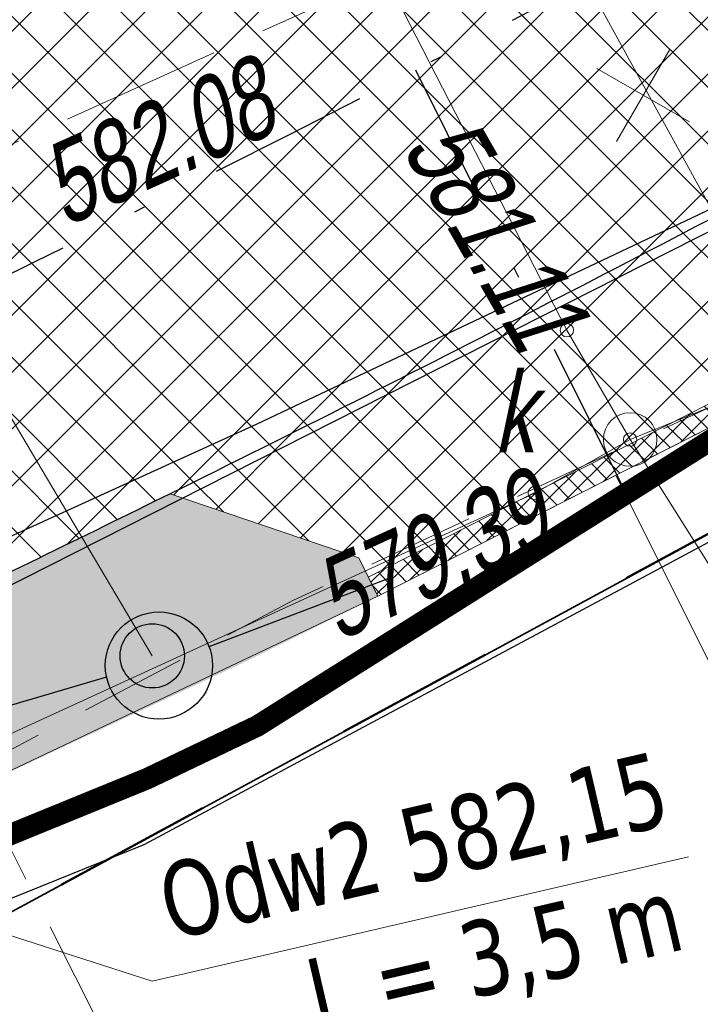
# Model space of a CAD drawing. Header units: metres. Extents: x 7403618 to 7449367, y 5479833 to 5516047.
# Tile 48 of 72: x 7449070 to 7449076, y 5479910 to 5479919. Entities that reach past the tile are written whole.
import ezdxf

# ---------------------------------------------------------------- set-up
doc = ezdxf.new("R2010")
doc.units = ezdxf.units.M
doc.header["$MEASUREMENT"] = 0
for name, pattern in [('0.5_0.5', [1, 0.5, -0.5]), ('1_OTKU', [2, 1.5, -0.5]), ('3_SUKP', [0]), ('3_SUWP', [0]), ('414-500', [1, 0.5, -0.5]), ('DASHDOT', [1, 0.5, -0.25, 0, -0.25]), ('GUK', [2, 1.5, -0.5]), ('KTCR02-500', [1.5, 1, -0.5]), ('KTJZ01-500', [2, 1.5, -0.5])]:
    doc.linetypes.add(name, pattern=pattern)
doc.layers.get('0').update_dxf_attribs({"linetype": 'CONTINUOUS', "lineweight": 9})
doc.layers.get('Defpoints').update_dxf_attribs({"linetype": 'CONTINUOUS'})
for name, color, linetype, lineweight in [('0_kraw_najazd', 212, 'CONTINUOUS', 30), ('0_kraw_wysoki', 152, 'CONTINUOUS', 30), ('_MPZP_linie rozgraniczajace', 7, 'CONTINUOUS', 0), ('demontaż', 1, 'CONTINUOUS', 9), ('E_Dzialki', 114, 'CONTINUOUS', 35), ('E_Kontury', 3, 'GUK', 18), ('KANDESZCZ', 82, 'CONTINUOUS', 30), ('kilometraż', 251, 'CONTINUOUS', 9), ('KTCR02', 7, 'CONTINUOUS', 15), ('KTJZ01', 7, 'CONTINUOUS', 15), ('KTKR01', 7, 'CONTINUOUS', 15), ('mdcp', 253, 'CONTINUOUS', 5), ('OSIE', 30, 'DASHDOT', 30), ('OTK_L_4', 7, '1_OTKU', 18), ('RTPW02', 7, 'CONTINUOUS', 15), ('SUKP_L_0', 34, '3_SUKP', 18), ('SUKR_T_0', 34, 'CONTINUOUS', 18), ('SUP_E_T_1', 7, 'CONTINUOUS', 0), ('SUP_T_4', 7, 'CONTINUOUS', 18), ('SUWP_L_0', 5, '3_SUWP', 18), ('wodociag_proj', 150, 'CONTINUOUS', 25), ('Wymiary', 5, 'CONTINUOUS', 13)]:
    doc.layers.add(name, color=color, linetype=linetype, lineweight=lineweight)
doc.layers.add('Zakres', color=7, linetype='414-500', true_color=0x3a9db6)
doc.styles.get("Standard").update_dxf_attribs({"font": 'verdana.ttf', "width": 0.75})
doc.styles.add('Style-WORKING_1250 I 0.20944', font='WORKING_1250.shx', dxfattribs={"oblique": 12})
doc.dimstyles.new('RZUT', dxfattribs={"dimscale": 0.35, "dimtxt": 2.5, "dimasz": 2.5, "dimexe": 1.25, "dimexo": 0.625, "dimgap": 1, "dimtad": 1, "dimzin": 1, "dimtxsty": 'Standard', "dimblk": 'OBLIQUE', "dimcen": 2.5, "dimadec": 0, "dimazin": 0, "dimtfac": 1, "dimtmove": 0, "dimatfit": 3, "dimfxl": 1, "dimtfill": 2, "dimtfillclr": 256, "dimarcsym": 0})
pattern_1 = [(45, (0, 0), (-0.2651650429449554, 0.2651650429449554), []), (135, (0, 0), (-0.2651650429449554, -0.2651650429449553), [])]

# ---------------------------------------------------------------- blocks, each defined once
blk = doc.blocks.new('4_SUPS_1')
at = {"layer": 'SUKR_T_0', "linetype": 'Continuous', "lineweight": 13}
blk.add_circle((1.490116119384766e-08, 0), 0.625, dxfattribs=at)
blk = doc.blocks.new('4_SUPW_1')
at = {"layer": 'SUP_T_4', "color": 252, "linetype": 'Continuous', "lineweight": 13, "true_color": 0x939598}
blk.add_circle((1.490116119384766e-08, 0), 2.5, dxfattribs=at)
blk = doc.blocks.new('mpzp_Borek')
at = {"layer": '_MPZP_linie rozgraniczajace', "color": 212, "linetype": 'Continuous', "lineweight": 30, "flags": 128}
blk.add_lwpolyline([(-6.394068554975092, 36.36666565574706), (-0.7159204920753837, 24.66261445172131), (-6.174270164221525, 16.68461692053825), (-20.26478518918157, 10.24084968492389), (-45.51567588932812, -7.137596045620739), (-70.87889941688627, -22.8772011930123), (-106.3142878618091, -36.02770042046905), (-142.7278017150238, -46.15974824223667), (-164.888052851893, -49.54043373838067), (-163.3077250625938, -59.89941588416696), (-140.5718155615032, -56.43091008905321), (-104.6775495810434, -45.98101945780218), (-65.69864661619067, -30.25132336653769), (-46.91640406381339, -20.17910148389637), (-18.39806026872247, -0.6023229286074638), (-4.775184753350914, 7.356496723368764), (3.565664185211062, 8.09292726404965)], dxfattribs=at)
blk = doc.blocks.new('MDCP_borek')
at = {"layer": 'E_Dzialki', "lineweight": 35}
blk.add_line((148.1527395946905, -67.51313309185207), (133.2727395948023, -75.58313309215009), dxfattribs=at)
blk.add_line((148.1527395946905, -67.51313309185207), (133.2727395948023, -75.58313309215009), dxfattribs=at)
at = {"layer": 'E_Kontury', "lineweight": 13}
blk.add_line((148.1527395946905, -67.51313309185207), (133.2727395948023, -75.58313309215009), dxfattribs=at)
blk.add_line((148.1527395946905, -67.51313309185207), (133.2727395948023, -75.58313309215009), dxfattribs=at)
at = {"layer": 'KTCR02', "color": 252, "linetype": 'KTCR02-500', "lineweight": 13, "true_color": 0x939598, "flags": 128}
blk.add_lwpolyline([(170.0827395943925, -53.56313309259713), (164.6827395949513, -57.07313309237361), (154.0327395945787, -63.23313309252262), (149.5427395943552, -65.94313309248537), (141.092739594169, -69.86313309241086), (138.0827395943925, -71.45313309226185), (136.8127395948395, -71.94313309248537), (131.8627395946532, -74.08313309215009), (126.1727395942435, -76.50313309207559), (117.8027395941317, -80.00313309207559), (110.232739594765, -82.77313309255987), (104.0127395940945, -85.01313309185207), (97.39273959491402, -87.14313309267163), (91.37273959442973, -88.92313309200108), (81.70273959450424, -91.36313309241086), (69.26273959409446, -94.2431330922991), (62.822739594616, -96.09313309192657), (60.12273959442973, -96.90313309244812), (58.13273959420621, -97.6631330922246), (56.27273959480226, -99.46313309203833), (54.27273959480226, -102.0631330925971), (53.05273959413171, -105.4931330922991), (52.39273959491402, -109.0531330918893), (53.31273959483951, -113.6531330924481), (52.96273959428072, -113.8831330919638)], dxfattribs=at)
blk.add_lwpolyline([(170.0827395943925, -53.56313309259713), (164.6827395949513, -57.07313309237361), (154.0327395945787, -63.23313309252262), (149.5427395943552, -65.94313309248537), (141.092739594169, -69.86313309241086), (138.0827395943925, -71.45313309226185), (136.8127395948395, -71.94313309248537), (131.8627395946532, -74.08313309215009), (126.1727395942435, -76.50313309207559), (117.8027395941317, -80.00313309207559), (110.232739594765, -82.77313309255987), (104.0127395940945, -85.01313309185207), (97.39273959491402, -87.14313309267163), (91.37273959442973, -88.92313309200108), (81.70273959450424, -91.36313309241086), (69.26273959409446, -94.2431330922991), (62.822739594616, -96.09313309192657), (60.12273959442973, -96.90313309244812), (58.13273959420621, -97.6631330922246), (56.27273959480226, -99.46313309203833), (54.27273959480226, -102.0631330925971), (53.05273959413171, -105.4931330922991), (52.39273959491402, -109.0531330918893), (53.31273959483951, -113.6531330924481), (52.96273959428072, -113.8831330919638)], dxfattribs=at)
at = {"layer": 'KTJZ01', "color": 252, "linetype": 'KTJZ01-500', "lineweight": 13, "true_color": 0x939598, "flags": 128}
blk.add_lwpolyline([(39.62273959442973, -60.19313309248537), (40.36273959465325, -66.12313309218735), (41.66273959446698, -74.25313309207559), (43.94273959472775, -83.95313309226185), (45.91273959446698, -90.9131330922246), (46.97273959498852, -91.80313309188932), (50.36273959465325, -93.70313309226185), (54.42273959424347, -93.29313309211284), (62.45273959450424, -91.12313309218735), (68.39273959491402, -89.68313309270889), (75.072739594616, -87.96313309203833), (85.85273959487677, -85.12313309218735), (92.52273959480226, -83.30313309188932), (95.38273959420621, -82.47313309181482), (101.572739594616, -80.4931330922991), (108.092739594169, -78.25313309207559), (116.3727395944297, -75.22313309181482), (124.5127395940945, -71.63313309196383), (131.7427395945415, -68.64313309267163), (141.592739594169, -64.19313309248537), (144.0227395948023, -62.90313309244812), (147.1827395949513, -61.28313309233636), (151.2627395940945, -59.06313309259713), (156.7927395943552, -55.92313309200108), (162.092739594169, -52.78313309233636), (168.2427395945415, -48.77313309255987), (176.892739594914, -42.83313309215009), (185.5427395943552, -36.80313309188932), (192.9327395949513, -31.89313309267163), (197.4527395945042, -29.22313309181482), (201.1927395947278, -26.98313309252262)], dxfattribs=at)
blk.add_lwpolyline([(39.62273959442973, -60.19313309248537), (40.36273959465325, -66.12313309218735), (41.66273959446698, -74.25313309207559), (43.94273959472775, -83.95313309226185), (45.91273959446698, -90.9131330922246), (46.97273959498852, -91.80313309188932), (50.36273959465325, -93.70313309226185), (54.42273959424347, -93.29313309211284), (62.45273959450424, -91.12313309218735), (68.39273959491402, -89.68313309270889), (75.072739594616, -87.96313309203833), (85.85273959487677, -85.12313309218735), (92.52273959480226, -83.30313309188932), (95.38273959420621, -82.47313309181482), (101.572739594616, -80.4931330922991), (108.092739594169, -78.25313309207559), (116.3727395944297, -75.22313309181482), (124.5127395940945, -71.63313309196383), (131.7427395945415, -68.64313309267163), (141.592739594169, -64.19313309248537), (144.0227395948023, -62.90313309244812), (147.1827395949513, -61.28313309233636), (151.2627395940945, -59.06313309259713), (156.7927395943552, -55.92313309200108), (162.092739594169, -52.78313309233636), (168.2427395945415, -48.77313309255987), (176.892739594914, -42.83313309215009), (185.5427395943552, -36.80313309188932), (192.9327395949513, -31.89313309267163), (197.4527395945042, -29.22313309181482), (201.1927395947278, -26.98313309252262)], dxfattribs=at)
at = {"layer": 'KTKR01', "color": 252, "linetype": 'Continuous', "lineweight": 30, "true_color": 0x939598, "flags": 128}
blk.add_lwpolyline([(191.7627395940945, -36.62313309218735), (182.3327395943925, -43.07313309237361), (174.1127395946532, -48.73313309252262), (169.1327395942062, -52.17313309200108), (164.732739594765, -55.15313309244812), (159.5527395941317, -58.28313309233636), (155.4327395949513, -60.67313309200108), (151.662739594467, -62.75313309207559), (146.1827395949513, -65.64313309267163), (140.7427395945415, -68.22313309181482), (132.6727395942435, -71.90313309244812), (125.7427395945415, -74.90313309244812), (121.7427395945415, -76.61313309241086), (115.8327395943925, -78.97313309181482), (110.1227395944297, -81.13313309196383), (103.1727395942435, -83.58313309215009), (99.01273959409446, -84.93313309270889), (95.03273959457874, -86.15313309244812), (89.43273959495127, -87.83313309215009), (85.072739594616, -88.86313309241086), (75.76273959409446, -91.20313309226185)], dxfattribs=at)
blk.add_lwpolyline([(191.7627395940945, -36.62313309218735), (182.3327395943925, -43.07313309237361), (174.1127395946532, -48.73313309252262), (169.1327395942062, -52.17313309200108), (164.732739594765, -55.15313309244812), (159.5527395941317, -58.28313309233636), (155.4327395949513, -60.67313309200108), (151.662739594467, -62.75313309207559), (146.1827395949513, -65.64313309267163), (140.7427395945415, -68.22313309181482), (132.6727395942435, -71.90313309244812), (125.7427395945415, -74.90313309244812), (121.7427395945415, -76.61313309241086), (115.8327395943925, -78.97313309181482), (110.1227395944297, -81.13313309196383), (103.1727395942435, -83.58313309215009), (99.01273959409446, -84.93313309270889), (95.03273959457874, -86.15313309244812), (89.43273959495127, -87.83313309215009), (85.072739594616, -88.86313309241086), (75.76273959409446, -91.20313309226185)], dxfattribs=at)
at = {"layer": 'OTK_L_4', "color": 252, "linetype": '1_OTKU', "lineweight": 13, "true_color": 0x939598}
blk.add_line((141.2975395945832, -77.82283309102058), (138.0827395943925, -71.45313309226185), dxfattribs=at)
blk.add_line((141.2975395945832, -77.82283309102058), (138.0827395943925, -71.45313309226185), dxfattribs=at)
at = {"layer": 'SUKP_L_0', "linetype": 'Continuous', "lineweight": 13}
for p, q in [((143.6427395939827, -67.34313309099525), (139.002739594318, -58.30313309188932)), ((143.6427395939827, -67.34313309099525), (139.002739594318, -58.30313309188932)), ((144.232739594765, -68.36313309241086), (143.6427395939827, -67.34313309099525)), ((144.232739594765, -68.36313309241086), (143.6427395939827, -67.34313309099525)), ((144.232739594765, -68.36313309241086), (145.1927395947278, -67.97313309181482)), ((144.232739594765, -68.36313309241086), (145.1927395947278, -67.97313309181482)), ((143.3427395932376, -68.86313309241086), (144.232739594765, -68.36313309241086)), ((143.3427395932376, -68.86313309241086), (144.232739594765, -68.36313309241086)), ((128.3427395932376, -75.75313309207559), (143.3427395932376, -68.86313309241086)), ((128.3427395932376, -75.75313309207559), (143.3427395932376, -68.86313309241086))]:
    blk.add_line(p, q, dxfattribs=at)
at = {"layer": 'SUKR_T_0', "linetype": 'Continuous', "lineweight": 13}
blk.add_line((144.2327395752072, -68.36313318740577), (145.7127395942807, -70.71313309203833), dxfattribs=at)
blk.add_line((144.2327395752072, -68.36313318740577), (145.7127395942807, -70.71313309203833), dxfattribs=at)
at = {"layer": 'SUWP_L_0', "linetype": 'Continuous', "lineweight": 13}
blk.add_line((147.9327395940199, -71.58313309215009), (139.4627395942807, -56.13313309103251), dxfattribs=at)
blk.add_line((147.9327395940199, -71.58313309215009), (139.4627395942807, -56.13313309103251), dxfattribs=at)
blk.add_blockref('mpzp_Borek', (205.3968539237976, -41.89200113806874))
blk.add_blockref('mpzp_Borek', (205.3968539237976, -41.89200113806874))
at = {"layer": 'SUKR_T_0', "linetype": 'Continuous', "lineweight": 13, "xscale": 0.1, "yscale": 0.1, "zscale": 0.1}
for p in [(143.6427395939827, -67.34313309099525), (143.6427395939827, -67.34313309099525), (144.232739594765, -68.36313309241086), (144.232739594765, -68.36313309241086), (143.3427395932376, -68.86313309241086), (143.3427395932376, -68.86313309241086)]:
    blk.add_blockref('4_SUPS_1', p, dxfattribs=at)
at = {"layer": 'SUP_T_4', "color": 252, "linetype": 'Continuous', "lineweight": 13, "true_color": 0x939598, "xscale": 0.1, "yscale": 0.1, "zscale": 0.1}
blk.add_blockref('4_SUPW_1', (144.232739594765, -68.36313309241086), dxfattribs=at)
blk.add_blockref('4_SUPW_1', (144.232739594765, -68.36313309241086), dxfattribs=at)
at = {"layer": 'RTPW02', "color": 252, "linetype": 'Continuous', "lineweight": 13, "true_color": 0x939598, "style": 'Style-WORKING_1250 I 0.20944', "oblique": 12, "width": 0.725}
blk.add_text('582.08', height=0.75, rotation=24.31234143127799, dxfattribs=at).set_placement((138.9545162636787, -66.38428594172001))
blk.add_text('582.08', height=0.75, rotation=24.31234143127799, dxfattribs=at).set_placement((138.9545162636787, -66.38428594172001))
at = {"layer": 'SUKR_T_0', "lineweight": 13, "char_height": 0.75, "attachment_point": 6, "line_spacing_factor": 0.6}
for s, insert, rotation in [('\\FWORKING_1250;\\Q12;\\H1x;\\W0.733333;581.11', (143.5342906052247, -67.40529270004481), 299.8200023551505), ('\\FWORKING_1250;\\Q12;\\H1x;\\W0.733333;581.11', (143.5342906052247, -67.40529270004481), 299.8200023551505), ('\\FWORKING_1250;\\Q12;\\H1x;\\W0.733333;579.39', (143.39491351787, -68.97672394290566), 24.670004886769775), ('\\FWORKING_1250;\\Q12;\\H1x;\\W0.733333;579.39', (143.39491351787, -68.97672394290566), 24.670004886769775)]:
    blk.add_mtext(s, dxfattribs=dict(at, insert=insert, rotation=rotation))
at = {"layer": 'SUP_E_T_1', "color": 252, "lineweight": 13, "true_color": 0x939598, "insert": (142.9627395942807, -68.48313309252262), "char_height": 0.75, "attachment_point": 7, "line_spacing_factor": 0.6}
blk.add_mtext('\\FWORKING_1250;\\Q12;\\H1x;\\W0.733333;k', dxfattribs=at)
blk.add_mtext('\\FWORKING_1250;\\Q12;\\H1x;\\W0.733333;k', dxfattribs=at)
blk = doc.blocks.new('Dzialki_Borek')
at = {"layer": 'E_Dzialki', "lineweight": 35}
blk.add_line((97.88104204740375, -21.17879597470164), (83.00104204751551, -29.24879597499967), dxfattribs=at)
blk = doc.blocks.new('*D44')
at = {"layer": 'Defpoints', "color": 0, "transparency": 16777216}
for p in [(7449070.319951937, 5479927.431791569), (7448971.34022912, 5479913.183476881)]:
    blk.add_point(p, dxfattribs=at)
at = {"layer": 'Wymiary', "color": 0, "lineweight": -2, "transparency": 16777216}
blk.add_line((7448990.194327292, 5479915.897559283), (7448972.72594524, 5479913.382953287), dxfattribs=at)
at = {"layer": 'Wymiary', "color": 0, "transparency": 16777216}
blk.add_solid([(7448972.692699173, 5479913.613905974), (7448972.759191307, 5479913.1520006), (7448971.34022912, 5479913.183476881)], dxfattribs=at)
at = {"layer": 'Wymiary', "color": 0, "transparency": 16777216, "insert": (7448988.182962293, 5479916.522377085), "char_height": 0.875, "attachment_point": 5, "rotation": 8.191560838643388, "bg_fill": 1, "box_fill_scale": 1.25, "bg_fill_color": 256, "bg_fill_true_color": 16448250, "bg_fill_transparency": 0}
blk.add_mtext('R100,0', dxfattribs=at)
blk = doc.blocks.new('demontaż')
at = {"layer": 'demontaż'}
for points in [[(-0.25, -0.4330127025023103), (0.25, 0.4330127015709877)], [(-0.4330127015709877, 0.2499999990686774), (0.4330127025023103, -0.2500000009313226)]]:
    blk.add_lwpolyline(points, dxfattribs=at)
blk = doc.blocks.new('pas_drogowy')
at = {"layer": 'E_Dzialki', "color": 242, "linetype": '0.5_0.5', "lineweight": 50, "ltscale": 3, "true_color": 0xcd2027}
blk.add_line((107.980000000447, -17.97999999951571), (93.1000000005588, -26.04999999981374), dxfattribs=at)
blk.add_line((107.980000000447, -17.97999999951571), (93.1000000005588, -26.04999999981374), dxfattribs=at)

msp = doc.modelspace()

# ---------------------------------------------------------------- hatches: boundary and pattern name
at = {"true_color": 0x636466, "transparency": 33554597}
h = msp.add_hatch(color=251, dxfattribs=at)
h.dxf.hatch_style = 1
edge = h.paths.add_edge_path()
edge.add_line((7449138.132715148, 5479960.776031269), (7449136.060730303, 5479962.17491611))
edge.add_arc((7449132.331157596, 5479964.692908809), 4.499999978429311, 289.6847573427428, 325.97504496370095, ccw=False)
edge.add_line((7449133.846959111, 5479960.455887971), (7449134.691964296, 5479958.093900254))
edge.add_line((7449134.691964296, 5479958.093900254), (7449135.020737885, 5479958.230234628))
edge.add_arc((7449132.331157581, 5479964.692908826), 7.000000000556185, 292.5956827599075, 325.9750448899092)
edge = h.paths.add_edge_path()
edge.add_arc((7448968.985379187, 5479897.837395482), 3.999999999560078, 14.18136866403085, 70.81435755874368)
edge.add_line((7448970.29989914, 5479901.615230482), (7448971.801431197, 5479895.673110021))
edge.add_line((7448971.801431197, 5479895.673110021), (7448971.450757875, 5479894.367361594))
edge.add_line((7448971.450757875, 5479894.367361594), (7448973.835431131, 5479894.970989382))
edge.add_line((7448973.835431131, 5479894.970989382), (7448972.863479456, 5479898.817364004))
h.paths.add_polyline_path([(7448973.330527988, 5479888.815313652), (7448974.778599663, 5479891.244940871), (7448973.835431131, 5479894.970989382), (7448971.450757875, 5479894.367361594), (7448971.86157287, 5479892.683239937), (7448972.75, 5479889.04), (7448972.840162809, 5479888.691188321)])
edge = h.paths.add_edge_path()
edge.add_arc((7448975.907807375, 5479874.55843993), 2.999999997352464, 297.7196980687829, 374.2048168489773)
edge.add_line((7448978.816081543, 5479875.294606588), (7448977.953676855, 5479878.701592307))
edge.add_line((7448977.953676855, 5479878.701592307), (7448976.619016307, 5479883.974255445))
edge.add_line((7448976.619016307, 5479883.974255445), (7448974.18938909, 5479885.422327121))
edge.add_line((7448974.18938909, 5479885.422327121), (7448973.716084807, 5479885.302520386))
edge.add_line((7448973.716084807, 5479885.302520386), (7448973.74, 5479885.21))
edge.add_line((7448973.74, 5479885.21), (7448974.928909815, 5479879.852251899))
edge.add_line((7448974.928909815, 5479879.852251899), (7448976.11, 5479874.55))
edge.add_line((7448976.11, 5479874.55), (7448976.54, 5479874.63))
edge.add_line((7448976.54, 5479874.63), (7448977.30324652, 5479871.902738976))
edge = h.paths.add_edge_path()
edge.add_arc((7448963.940845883, 5480132.365312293), 242.4999992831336, 298.1007414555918, 299.9233017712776)
edge.add_line((7449084.909608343, 5479922.192031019), (7449086.834023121, 5479921.688886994))
edge.add_line((7449086.834023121, 5479921.688886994), (7449087.153130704, 5479921.137684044))
edge.add_arc((7391380.449488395, 5591206.83450353), 125357.7678560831, 297.40559555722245, 297.4087963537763, ccw=False)
edge.add_arc((7449127.238906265, 5479824.653508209), 104.1224578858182, 116.4038525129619, 118.3765847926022)
edge.add_line((7449077.753179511, 5479916.264910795), (7449077.570625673, 5479916.632774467))
edge.add_line((7449077.570625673, 5479916.632774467), (7449078.163994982, 5479918.451026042))
edge = h.paths.add_edge_path()
edge.add_arc((7448963.940846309, 5480132.365311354), 242.499998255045, 295.6425719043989, 296.2927156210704)
edge.add_line((7449071.35796925, 5479914.953695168), (7449073.118197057, 5479914.356943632))
edge.add_line((7449073.118197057, 5479914.356943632), (7449073.296008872, 5479913.998635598))
edge.add_arc((7448937.399040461, 5480186.93809999), 304.8998806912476, 296.2060261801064, 296.46878225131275, ccw=False)
edge.add_line((7449072.04289516, 5479913.378290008), (7449068.407007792, 5479911.676434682))
edge.add_line((7449068.407007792, 5479911.676434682), (7449068.253296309, 5479912.00426224))
edge.add_line((7449068.253296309, 5479912.00426224), (7449068.884104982, 5479913.748839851))
edge = h.paths.add_edge_path()
edge.add_arc((7448963.940844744, 5480132.365314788), 242.50000203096, 291.6027973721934, 294.2007081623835)
edge.add_line((7449063.349915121, 5479911.17741342), (7449065.070070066, 5479910.555435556))
edge.add_line((7449065.070070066, 5479910.555435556), (7449065.240499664, 5479910.191952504))
edge.add_line((7449065.240499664, 5479910.191952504), (7449064.209648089, 5479909.703975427))
edge.add_line((7449064.209648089, 5479909.703975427), (7449058.8, 5479907.54))
edge.add_line((7449058.8, 5479907.54), (7449057.19, 5479906.89))
edge.add_line((7449057.19, 5479906.89), (7449052.87, 5479905.12))
edge.add_line((7449052.87, 5479905.12), (7449052.467491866, 5479904.952942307))
edge.add_line((7449052.467491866, 5479904.952942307), (7449052.428435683, 5479905.050788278))
edge.add_line((7449052.428435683, 5479905.050788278), (7449053.222057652, 5479906.898873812))
edge = h.paths.add_edge_path()
edge.add_arc((7448963.94091769, 5480132.365115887), 242.4997901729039, 290.0389534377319, 290.200748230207)
edge.add_line((7449047.67863053, 5479904.781848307), (7449049.642199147, 5479903.938634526))
edge.add_line((7449049.642199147, 5479903.938634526), (7449049.696408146, 5479903.802826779))
edge.add_line((7449049.696408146, 5479903.802826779), (7449049.28, 5479903.63))
edge.add_line((7449049.28, 5479903.63), (7449046.390000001, 5479902.41))
edge.add_line((7449046.390000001, 5479902.41), (7449046.197615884, 5479902.341885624))
edge.add_line((7449046.197615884, 5479902.341885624), (7449046.116157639, 5479902.558870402))
edge.add_line((7449046.116157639, 5479902.558870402), (7449047.035636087, 5479904.546293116))
edge = h.paths.add_edge_path()
edge.add_line((7449108.968512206, 5479937.799393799), (7449105.952373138, 5479935.722328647))
edge.add_line((7449105.952373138, 5479935.722328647), (7449105.391639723, 5479933.067373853))
edge.add_line((7449105.391639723, 5479933.067373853), (7449105.656061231, 5479932.667549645))
edge.add_arc((7448937.398989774, 5480186.93820355), 304.8999959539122, 303.4935747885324, 304.5532540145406)
edge.add_line((7449110.32972502, 5479935.822755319), (7449111.544648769, 5479936.659412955))
edge.add_line((7449111.544648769, 5479936.659412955), (7449117.01, 5479940.46))
edge.add_line((7449117.01, 5479940.46), (7449117.706891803, 5479940.934479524))
edge.add_line((7449117.706891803, 5479940.934479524), (7449120.810000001, 5479943.04))
edge.add_line((7449120.810000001, 5479943.04), (7449121.02852952, 5479942.992559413))
edge.add_arc((7449185.548498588, 5479835.866047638), 125.0556513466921, 114.49548646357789, 121.05964143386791, ccw=False)
edge.add_arc((7449136.383070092, 5479943.256511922), 6.949224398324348, 75.44977175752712, 112.732113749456, ccw=False)
edge.add_line((7449138.128914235, 5479949.982859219), (7449141.725781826, 5479950.377455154))
edge.add_line((7449141.725781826, 5479950.377455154), (7449141.663851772, 5479950.941967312))
edge.add_arc((7449136.463573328, 5479943.596417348), 9.000000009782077, 54.70343351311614, 89.30730776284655)
edge.add_arc((7449136.463554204, 5479943.596508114), 8.999909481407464, 89.30717903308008, 114.4984783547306)
edge.add_arc((7449185.601877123, 5479835.764710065), 127.4999999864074, 114.498478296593, 124.5532540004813)
edge.add_line((7449113.287449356, 5479940.773631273), (7449108.968512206, 5479937.799393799))
h.paths.add_polyline_path([(7449014.762569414, 5479892.69178986), (7449014.641086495, 5479893.13619867), (7449012.290843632, 5479894.472522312), (7448996.108326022, 5479890.400913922), (7448994.656761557, 5479887.973371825), (7448994.737253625, 5479887.653449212)])
edge = h.paths.add_edge_path()
edge.add_line((7448987.503734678, 5479885.833506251), (7448991.827923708, 5479886.92146599))
edge.add_line((7448991.827923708, 5479886.92146599), (7448991.747431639, 5479887.241388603))
edge.add_line((7448991.747431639, 5479887.241388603), (7448989.319759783, 5479888.693030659))
edge.add_line((7448989.319759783, 5479888.693030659), (7448986.935227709, 5479888.093085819))
edge.add_arc((7448988.887182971, 5479880.334872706), 8.000000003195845, 104.1224141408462, 179.9198940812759)
edge.add_line((7448980.887190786, 5479880.346057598), (7448983.187554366, 5479880.292861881))
edge.add_line((7448983.187554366, 5479880.292861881), (7448983.217410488, 5479880.385666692))
edge.add_arc((7448988.887182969, 5479880.334872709), 5.670000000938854, 104.12241413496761, 179.4867160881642, ccw=False)
edge = h.paths.add_edge_path()
edge.add_line((7449033.791762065, 5479898.193080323), (7449033.903092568, 5479897.850459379))
edge.add_line((7449033.903092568, 5479897.850459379), (7449036.795165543, 5479898.818373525))
edge.add_line((7449036.795165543, 5479898.818373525), (7449036.8, 5479898.810000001))
edge.add_line((7449036.8, 5479898.810000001), (7449041.600000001, 5479900.72))
edge.add_line((7449041.600000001, 5479900.72), (7449042.689999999, 5479901.1))
edge.add_line((7449042.689999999, 5479901.1), (7449042.897717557, 5479901.173543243))
edge.add_line((7449042.897717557, 5479901.173543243), (7449042.841256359, 5479901.323942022))
edge.add_line((7449042.841256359, 5479901.323942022), (7449040.630144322, 5479902.310968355))
edge.add_arc((7448963.94084489, 5480132.365314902), 242.5000020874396, 287.03863297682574, 288.43596134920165, ccw=False)
edge.add_line((7449034.997334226, 5479900.509268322), (7449033.791762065, 5479898.193080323))
edge = h.paths.add_edge_path()
edge.add_line((7449099.032881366, 5479928.122722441), (7449102.796331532, 5479930.631317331))
edge.add_line((7449102.796331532, 5479930.631317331), (7449102.475151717, 5479931.132399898))
edge.add_line((7449102.475151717, 5479931.132399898), (7449099.987603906, 5479931.622867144))
edge.add_arc((7448963.940844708, 5480132.365314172), 242.5000014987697, 301.4372489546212, 304.12619805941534, ccw=False)
edge.add_line((7449090.420219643, 5479925.461427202), (7449089.863146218, 5479923.442295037))
edge.add_line((7449089.863146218, 5479923.442295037), (7449090.179214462, 5479922.895297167))
edge.add_arc((7449082.78771715, 5479949.107365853), 27.23429414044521, 285.7478321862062, 285.7481361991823)
edge.add_line((7449090.179353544, 5479922.895336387), (7449092.670140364, 5479924.153305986))
edge.add_line((7449092.670140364, 5479924.153305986), (7449099.032881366, 5479928.122722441))
at = {"true_color": 0x991b1e, "transparency": 33554597}
h = msp.add_hatch(dxfattribs=at)
h.set_pattern_fill('GRAVEL', color=244)
h.set_pattern_definition([(228.012787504, (0.72, 1), (-8.000000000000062, -9.000000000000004), [0.134536, -13.3190880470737]), (184.969740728, (0.63, 0.9), (11.99999999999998, 1.000000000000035), [0.230868, -22.85592476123]), (132.510447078, (0.4, 0.88), (10.00000000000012, -10.99999999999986), [0.162788, -16.1160325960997]), (267.273689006, (0.01, 0.63), (1.000000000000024, 20.00000000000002), [0.210238, -20.813558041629]), (292.833654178, (0, 0.42), (-4.999999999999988, 12.00000000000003), [0.206155, -20.4093731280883]), (357.273689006, (0.08, 0.23), (-20.00000000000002, 1.000000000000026), [0.210238, -20.813558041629]), (37.6942404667, (0.29, 0.22), (-13, -9.999999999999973), [0.278029, -27.524848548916]), (72.2553283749, (0.51, 0.39), (7.000000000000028, 22), [0.2624879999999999, -25.98632149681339]), (121.429565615, (0.59, 0.64), (-8.00000000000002, 12.99999999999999), [0.21095, -20.884073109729]), (175.236358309, (0.48, 0.82), (10.99999999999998, -1.000000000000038), [0.240832, -11.8007625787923]), (222.397437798, (0.24, 0.84), (-11.99999999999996, -10.99999999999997), [0.311448, -30.8333750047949]), (138.814074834, (1, 0.62), (-7.000000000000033, 6), [0.106301, -10.5238448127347]), (171.46923439, (0.92, 0.69), (13, -1.999999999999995), [0.202237, -20.021511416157]), (225, (0.72, 0.72), (-1.110223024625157e-16, -0.9999999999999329), [0.141421, -1.2727925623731]), (203.198590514, (0.65, 0.84), (4.999999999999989, 1.999999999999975), [0.076158, -7.5396151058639]), (291.801409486, (0.58, 0.81), (-0.9999999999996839, 3.000000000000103), [0.107703, -5.2774618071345]), (30.96375653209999, (0.62, 0.71), (3.000000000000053, 1.99999999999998), [0.174929, -5.656022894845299]), (161.565051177, (0.77, 0.8), (2.000000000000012, -0.9999999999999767), [0.126491, -3.035786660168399]), (16.389540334, (0, 0.81), (9.999999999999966, 3.000000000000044), [0.1772, -17.5428451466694]), (70.3461759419, (0.17, 0.86), (-4.00000000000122, -11.0000000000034), [0.148661, -14.717407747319]), (293.198590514, (0.77, 1), (-1.99999999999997, 4.999999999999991), [0.152315, -7.4634581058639]), (343.610459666, (0.83, 0.86), (-9.999999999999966, 3.000000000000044), [0.1772, -17.54284514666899]), (339.44395478, (0, 0.19), (-5.000000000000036, 2.000000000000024), [0.17088, -8.373123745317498]), (294.775140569, (0.16, 0.13), (-5.000000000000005, 11), [0.143178, -14.174643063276]), (66.8014094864, (0.78, 0), (1.999999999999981, 4.99999999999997), [0.152315, -7.4634581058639]), (17.3540246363, (0.84, 0.14), (-12.99999999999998, -3.999999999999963), [0.167631, -16.59542361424]), (69.44395478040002, (0.29, 0), (-2.000000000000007, -4.999999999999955), [0.08543999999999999, -8.458563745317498]), (101.309932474, (0.72, 0), (-0.9999999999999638, 4.000000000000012), [0.05099, -5.0480295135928]), (165.963756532, (0.71, 0.05), (2.999999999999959, -1.000000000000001), [0.206155, -3.9169506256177]), (186.009005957, (0.51, 0.1), (10.00000000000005, 0.9999999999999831), [0.19105, -18.9139231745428]), (303.690067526, (0.62, 0.62), (-0.9999999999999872, 1.999999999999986), [0.144222, -3.461329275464]), (353.157226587, (0.7, 0.5), (17.00000000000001, -2.000000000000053), [0.251794, -24.9275626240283]), (60.9453959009, (0.95, 0.47), (-3.999999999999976, -6.999999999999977), [0.102956, -10.192674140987]), (90, (1, 0.56), (-0.9999999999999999, 1), [0.06, -0.94]), (120.256437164, (0.49, 0.13), (4.000000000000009, -7.000000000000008), [0.138924, -13.7535199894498]), (48.01278750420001, (0.42, 0.25), (8, 8.999999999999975), [0.269072, -13.1845520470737]), (0, (0.6, 0.45), (1, 1), [0.26, -0.74]), (325.3048464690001, (0.86, 0.45), (10.00000000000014, -6.999999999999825), [0.158114, -15.653274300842]), (254.054604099, (0.99, 0.36), (-1.000000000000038, -4.000000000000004), [0.145602, -7.1345078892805]), (207.645975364, (0.95, 0.22), (-18.99999999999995, -10.00000000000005), [0.237065, -23.4694741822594]), (175.42607874, (0.74, 0.11), (-12.99999999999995, 1.000000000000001), [0.250799, -24.8290734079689])])
edge = h.paths.add_edge_path()
edge.add_line((7449134.691964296, 5479958.093900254), (7449134.439006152, 5479958.800977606))
edge.add_arc((7449185.601877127, 5479835.764710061), 133.2499999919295, 112.5792845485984, 124.5532539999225)
edge.add_line((7449110.026210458, 5479945.509327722), (7449098.218812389, 5479937.378159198))
edge.add_arc((7448963.94084552, 5480132.365312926), 236.7500000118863, 302.6563567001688, 304.55325399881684, ccw=False)
edge.add_line((7449091.690948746, 5479933.040267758), (7449092.95622043, 5479932.96299839))
edge.add_arc((7448963.940845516, 5480132.365312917), 237.5000000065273, 302.9032879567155, 304.5532539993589)
edge.add_line((7449098.64419137, 5479936.760459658), (7449110.451589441, 5479944.891628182))
edge.add_arc((7449185.601877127, 5479835.764710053), 132.499999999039, 112.59568273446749, 124.5532539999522, ccw=False)
edge = h.paths.add_edge_path()
edge.add_arc((7448963.940845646, 5480132.365312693), 236.7499997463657, 301.32275353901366, 301.48087624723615, ccw=False)
edge.add_line((7449087.017321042, 5479930.12104557), (7449087.407217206, 5479929.446884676))
edge.add_line((7449087.407217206, 5479929.446884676), (7449087.521494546, 5479929.527738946))
edge.add_line((7449087.521494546, 5479929.527738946), (7449087.57499766, 5479930.461477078))
edge = h.paths.add_edge_path()
edge.add_line((7449086.542310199, 5479928.944952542), (7449086.161797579, 5479929.602886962))
edge.add_arc((7448963.940845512, 5480132.365312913), 236.7500000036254, 298.1204522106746, 301.08069427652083, ccw=False)
edge.add_line((7449075.527449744, 5479923.561595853), (7449076.585398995, 5479923.278119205))
edge.add_arc((7448963.940845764, 5480132.365312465), 237.4999994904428, 298.3133179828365, 300.6091108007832)
edge.add_line((7449084.870686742, 5479927.95830838), (7449085.730183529, 5479928.469243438))
edge.add_line((7449085.730183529, 5479928.469243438), (7449086.542310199, 5479928.944952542))
edge = h.paths.add_edge_path()
edge.add_arc((7448963.940847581, 5480132.365308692), 236.7499953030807, 294.2967346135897, 296.8688429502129, ccw=False)
edge.add_line((7449061.354572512, 5479916.585035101), (7449062.348194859, 5479916.212025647))
edge.add_arc((7448963.940847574, 5480132.365308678), 237.4999952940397, 294.4781839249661, 296.7081011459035)
edge.add_line((7449070.68410644, 5479920.204698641), (7449070.939934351, 5479921.174031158))
edge = h.paths.add_edge_path()
edge.add_line((7449055.90628135, 5479914.204136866), (7449054.154296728, 5479913.477022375))
edge.add_arc((7449067.390322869, 5479878.71668284), 37.19507484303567, 110.8458095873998, 111.9899288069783)
edge.add_line((7449053.462864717, 5479913.205804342), (7449053.75334256, 5479912.514260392))
edge.add_arc((7449067.390322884, 5479878.716682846), 36.44507484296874, 110.82846899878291, 111.97357685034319, ccw=False)
edge.add_line((7449054.431496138, 5479912.780039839), (7449055.527446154, 5479913.234884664))
edge.add_line((7449055.527446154, 5479913.234884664), (7449055.90628135, 5479914.204136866))
edge = h.paths.add_edge_path()
edge.add_line((7449050.962452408, 5479911.382304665), (7449051.895513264, 5479911.7520168))
edge.add_line((7449051.895513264, 5479911.7520168), (7449052.830307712, 5479912.127002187))
edge.add_line((7449052.830307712, 5479912.127002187), (7449052.540738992, 5479912.81891377))
edge.add_arc((7448963.940845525, 5480132.365312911), 236.7499999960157, 284.52356249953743, 291.9769757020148, ccw=False)
edge.add_line((7449023.312567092, 5479903.180755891), (7449024.271205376, 5479902.655718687))
edge.add_arc((7448963.940845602, 5480132.365312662), 237.4999997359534, 284.7156754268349, 291.4941831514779)
h.paths.add_polyline_path([(7448993.473135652, 5479895.667214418), (7448987.74067276, 5479894.224935), (7448988.651001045, 5479893.680598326), (7448992.95259713, 5479894.762873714)])
edge = h.paths.add_edge_path()
edge.add_arc((7448981.560845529, 5479897.052551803), 5.000000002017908, 194.2048168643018, 274.010160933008)
edge.add_line((7448981.910512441, 5479892.064793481), (7448982.423784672, 5479892.887213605))
edge.add_arc((7448981.566794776, 5479897.056888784), 4.256832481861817, 194.2417570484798, 281.6142198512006, ccw=False)
edge.add_line((7448977.440790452, 5479896.009649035), (7448975.558685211, 5479903.445027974))
edge.add_arc((7449070.319951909, 5479927.431791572), 97.74999997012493, 183.9464698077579, 194.2048168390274, ccw=False)
edge.add_line((7448972.801738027, 5479920.704202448), (7448972.026841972, 5479931.936529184))
edge.add_line((7448972.026841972, 5479931.936529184), (7448971.465386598, 5479934.273184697))
edge.add_line((7448971.465386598, 5479934.273184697), (7448971.117100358, 5479934.226187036))
edge.add_line((7448971.117100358, 5479934.226187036), (7448972.053516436, 5479920.652584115))
edge.add_arc((7449070.319951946, 5479927.431791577), 98.50000000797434, 183.9464698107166, 194.204816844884)
edge.add_line((7448974.831616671, 5479903.260986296), (7448976.71372191, 5479895.825607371))
h.paths.add_polyline_path([(7448998.765053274, 5479896.99865328), (7448999.675287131, 5479896.454292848), (7449017.484804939, 5479900.935141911), (7449017.976070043, 5479901.832117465)])
at = {"true_color": 0xcd2027, "transparency": 33554597}
h = msp.add_hatch(dxfattribs=at)
h.set_pattern_fill('ANSI37', color=242, scale=3)
h.set_pattern_definition(pattern_1)
edge = h.paths.add_edge_path()
edge.add_arc((7448967.63972726, 5479932.318543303), 0.4999999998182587, -129.0980800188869, 0.4869068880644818, ccw=False)
edge.add_line((7448967.324402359, 5479931.930509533), (7448962.107361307, 5479936.169993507))
edge.add_line((7448962.107361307, 5479936.169993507), (7448960.081977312, 5479933.950222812))
edge.add_line((7448960.081977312, 5479933.950222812), (7448966.921501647, 5479928.392272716))
edge.add_arc((7448963.76825264, 5479924.511935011), 5.000000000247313, 5.49636421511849, 50.901920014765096, ccw=False)
edge.add_line((7448968.745264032, 5479924.990847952), (7448968.139709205, 5479932.322792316))
h.paths.add_polyline_path([(7449085.863935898, 5479937.863468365), (7449083.319260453, 5479936.179222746), (7449087.625857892, 5479931.349091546), (7449087.578700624, 5479930.526101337), (7449087.521494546, 5479929.527738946), (7449087.576032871, 5479929.566326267), (7449092.95622043, 5479932.96299839), (7449090.046513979, 5479933.140692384)])
h.paths.add_polyline_path([(7448997.249406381, 5479897.905077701), (7448996.307563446, 5479901.649673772), (7448993.392436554, 5479900.940326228), (7448994.34002895, 5479897.173283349), (7448992.95259713, 5479894.762873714), (7448999.67528713, 5479896.454292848)])
edge = h.paths.add_edge_path()
edge.add_line((7449020.615140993, 5479907.540467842), (7449017.696371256, 5479906.833126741))
edge.add_line((7449017.696371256, 5479906.833126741), (7449018.756652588, 5479903.257342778))
edge.add_line((7449018.756652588, 5479903.257342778), (7449017.484804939, 5479900.935141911))
edge.add_arc((7448717.710024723, 5481097.568465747), 1233.611053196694, 284.0640199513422, 284.3891912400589)
edge.add_line((7449024.271205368, 5479902.655718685), (7449021.63620227, 5479904.098885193))
edge.add_line((7449021.63620227, 5479904.098885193), (7449020.615140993, 5479907.540467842))
edge = h.paths.add_edge_path()
edge.add_line((7449057.779776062, 5479921.55615743), (7449054.66628427, 5479919.944588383))
edge.add_line((7449054.66628427, 5479919.944588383), (7449056.518364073, 5479915.77015431))
edge.add_line((7449056.518364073, 5479915.77015431), (7449055.527446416, 5479913.234884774))
edge.add_arc((7448963.89828941, 5480132.46280431), 237.6063616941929, 292.6831224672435, 294.4805363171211)
edge.add_line((7449062.35858776, 5479916.216757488), (7449059.712282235, 5479917.201556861))
edge.add_line((7449059.712282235, 5479917.201556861), (7449057.779776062, 5479921.55615743))
edge = h.paths.add_edge_path()
edge.add_line((7449071.350475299, 5479928.396275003), (7449068.724640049, 5479926.950945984))
edge.add_line((7449068.724640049, 5479926.950945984), (7449071.290106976, 5479922.500836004))
edge.add_line((7449071.290106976, 5479922.500836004), (7449070.684106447, 5479920.204698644))
edge.add_arc((7448951.545316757, 5480156.16603914), 264.3327550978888, 296.7895794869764, 298.23183963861)
edge.add_line((7449076.585398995, 5479923.278119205), (7449073.888183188, 5479924.000836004))
edge.add_line((7449073.888183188, 5479924.000836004), (7449071.350475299, 5479928.396275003))
edge = h.paths.add_edge_path()
edge.add_line((7448982.78081757, 5479892.203668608), (7448988.651001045, 5479893.680598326))
edge.add_line((7448988.651001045, 5479893.680598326), (7448986.223458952, 5479895.132162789))
edge.add_line((7448986.223458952, 5479895.132162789), (7448985.251988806, 5479898.984672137))
edge.add_line((7448985.251988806, 5479898.984672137), (7448982.327670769, 5479898.315249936))
edge.add_line((7448982.327670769, 5479898.315249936), (7448983.314129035, 5479894.400179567))
edge.add_line((7448983.314129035, 5479894.400179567), (7448981.91051244, 5479892.064793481))
edge.add_arc((7448981.560845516, 5479897.05255183), 5.000000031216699, 274.0101610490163, 284.1224142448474)
h = msp.add_hatch(dxfattribs=at)
h.set_pattern_fill('ANSI37', color=242, scale=3)
h.set_pattern_definition(pattern_1)
h.paths.add_polyline_path([(7449089.863146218, 5479923.442295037), (7449090.420219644, 5479925.461427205, -0.006605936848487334), (7449084.90960834, 5479922.192031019), (7449086.834023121, 5479921.688886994), (7449087.141131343, 5479921.156534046), (7449087.573166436, 5479921.381647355), (7449090.178805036, 5479922.895059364)])
h.paths.add_polyline_path([(7449105.680525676, 5479932.630557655), (7449105.391639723, 5479933.067373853), (7449105.952373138, 5479935.722328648), (7449101.480051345, 5479932.642462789, -0.001863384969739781), (7449099.987603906, 5479931.622867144), (7449102.475151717, 5479931.132399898), (7449102.79500143, 5479930.648764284), (7449103.652938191, 5479931.224959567)])
h.paths.add_polyline_path([(7449068.322014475, 5479911.857703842), (7449068.253296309, 5479912.00426224), (7449068.884104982, 5479913.748839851, -0.006291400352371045), (7449063.34991512, 5479911.177413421), (7449065.070070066, 5479910.555435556), (7449065.155592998, 5479910.373036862)])
h.paths.add_polyline_path([(7449077.664768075, 5479916.443068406), (7449077.575693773, 5479916.622561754), (7449078.167332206, 5479918.452808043, -0.00789306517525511), (7449071.357969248, 5479914.953695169), (7449073.118197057, 5479914.356943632), (7449073.207102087, 5479914.177791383)])
h.paths.add_polyline_path([(7449047.035636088, 5479904.546293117, -0.006994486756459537), (7449040.630144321, 5479902.310968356), (7449042.841256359, 5479901.323942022), (7449042.897717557, 5479901.173543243), (7449046.197615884, 5479902.341885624), (7449046.116157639, 5479902.558870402)])
h.paths.add_polyline_path([(7449052.467491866, 5479904.952942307), (7449052.428435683, 5479905.050788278), (7449053.222057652, 5479906.898873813, -0.006117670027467), (7449047.678630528, 5479904.781848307), (7449049.642199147, 5479903.938634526), (7449049.696408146, 5479903.802826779)])
at = {"layer": 'KANDESZCZ', "lineweight": 5, "ltscale": 20}
h = msp.add_hatch(dxfattribs=at)
h.set_pattern_fill('ANSI37', color=256)
h.set_pattern_definition([(45, (0, 0), (-0.08838834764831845, 0.08838834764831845), []), (135, (0, 0), (-0.08838834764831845, -0.08838834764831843), [])])
h.paths.add_polyline_path([(7449077.753673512, 5479916.263915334), (7449077.664768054, 5479916.443068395), (7449073.204019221, 5479914.176224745), (7449073.296008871, 5479913.998635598)])

# ---------------------------------------------------------------- linework, layer by layer
msp.add_line((7449073.296008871, 5479913.998635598), (7449077.753673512, 5479916.263915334))
for points in [[(7449061.354572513, 5479916.585035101, 0.01122341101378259), (7449070.939934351, 5479921.174031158)], [(7449062.34819486, 5479916.212025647, 0.00973015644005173), (7449070.68410644, 5479920.204698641, 0.01756584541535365)]]:
    msp.add_lwpolyline(points, format="xyb")
msp.add_lwpolyline([(7449077.753673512, 5479916.263915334), (7449077.664768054, 5479916.443068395), (7449073.204019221, 5479914.176224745), (7449073.296008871, 5479913.998635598)], close=True)
msp.add_lwpolyline([(7449073.296008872, 5479913.998635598), (7449073.118197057, 5479914.356943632), (7449071.357969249, 5479914.953695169)])
at = {"layer": '0_kraw_najazd'}
msp.add_lwpolyline([(7449078.167332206, 5479918.452808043, -0.007893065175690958), (7449071.357969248, 5479914.953695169)], format="xyb", dxfattribs=at)
at = {"layer": '0_kraw_wysoki'}
msp.add_lwpolyline([(7449071.357969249, 5479914.953695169, -0.002836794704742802), (7449068.884104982, 5479913.748839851)], format="xyb", dxfattribs=at)
at = {"layer": 'KANDESZCZ', "lineweight": 5, "ltscale": 20}
msp.add_lwpolyline([(7449073.204019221, 5479914.176224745), (7449073.296008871, 5479913.998635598), (7449077.753673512, 5479916.263915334), (7449077.664768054, 5479916.443068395), (7449073.204019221, 5479914.176224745)], dxfattribs=at)
at = {"layer": 'KANDESZCZ'}
msp.add_lwpolyline([(7449071.72015309, 5479913.527930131), (7449073.392494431, 5479914.16334524)], dxfattribs=at)
at = {"layer": 'KANDESZCZ', "ltscale": 20}
msp.add_lwpolyline([(7449070.76499733, 5479913.240370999), (7449060.944468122, 5479910.348015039)], dxfattribs=at)
for centre, radius in [((7449071.252754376, 5479913.35033947), 0.5), ((7449071.190931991, 5479913.44078378), 0.3)]:
    msp.add_circle(centre, radius, dxfattribs=at)
at = {"layer": 'OSIE', "ltscale": 3}
msp.add_lwpolyline([(7448977.209233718, 5479888.223952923), (7449022.499503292, 5479899.618919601, 0.0893832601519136), (7449100.062121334, 5479934.701461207), (7449111.86951937, 5479942.832629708, -0.05715955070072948), (7449138.025357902, 5479956.746009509), (7449142.084407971, 5479958.342251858)], format="xyb", dxfattribs=at)
msp.add_lwpolyline([(7449075.612053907, 5479914.955533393), (7449073.650385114, 5479918.908486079)], dxfattribs=at)
at = {"layer": 'wodociag_proj'}
msp.add_lwpolyline([(7448974.89853112, 5479883.972208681), (7449021.467829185, 5479895.578303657), (7449037.949130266, 5479900.360273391), (7449058.585268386, 5479908.385933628), (7449095.642807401, 5479927.157317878), (7449117.318017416, 5479941.982885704), (7449129.125716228, 5479949.145110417)], dxfattribs=at)
at = {"layer": 'wodociag_proj', "linetype": '0.5_0.5', "ltscale": 5}
msp.add_circle((7449092.789785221, 5479936.292672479), 75, dxfattribs=at)
at = {"layer": 'Wymiary'}
msp.add_lwpolyline([(7449071.190931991, 5479913.44078378), (7449065.922319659, 5479922.32917285), (7449070.925474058, 5479923.490426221)], dxfattribs=at)
at = {"layer": 'Zakres', "ltscale": 3, "const_width": 0.2}
msp.add_lwpolyline([(7449140.103379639, 5479965.893360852), (7449142.687400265, 5479959.275642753), (7449143.989768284, 5479954.204645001), (7449147.038524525, 5479944.884385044), (7449145.146241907, 5479944.802345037), (7449142.726971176, 5479949.418588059), (7449140.161236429, 5479949.418588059), (7449133.601674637, 5479947.86895537), (7449122.870432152, 5479942.592700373), (7449120.818774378, 5479943.045953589), (7449105.7044123, 5479932.602741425), (7449099.058246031, 5479928.139137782), (7449091.37, 5479923.36), (7449077.383380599, 5479916.072225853), (7449072.17190692, 5479912.786771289), (7449071.146410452, 5479912.296124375), (7449067.266760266, 5479910.710152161), (7449062.344468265, 5479908.502238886), (7449046.197615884, 5479902.341885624), (7449028.069260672, 5479895.35032538), (7449014.930645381, 5479892.026695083), (7449009.743305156, 5479890.707008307), (7448990.667609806, 5479886.30713096)], dxfattribs=at)

# ---------------------------------------------------------------- block references
msp.add_blockref('Dzialki_Borek', (7448981.688957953, 5479937.488795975))
at = {"layer": 'demontaż'}
msp.add_blockref('demontaż', (7449075.772235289, 5479918.674337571), dxfattribs=at)
at = {"layer": 'mdcp'}
msp.add_blockref('MDCP_borek', (7448931.417260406, 5479983.823133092), dxfattribs=at)

# ---------------------------------------------------------------- dimensions: what is measured, and where the dimension line sits
at = {"layer": 'Wymiary'}
dim = msp.add_radius_dim(center=(7449070.319951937, 5479927.431791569), mpoint=(7448971.34022912, 5479913.183476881), dimstyle='RZUT', override={"dimasz": 4, "dimdec": 1, "dimsah": 1, "dimcen": 4}, dxfattribs=at)
dim.commit()
dim.dimension.update_dxf_attribs({"geometry": '*D44', "text_midpoint": (7448988.311913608, 5479915.626582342), "dimtype": 164})

# ---------------------------------------------------------------- next in the draw order: texts
at = {"layer": 'Wymiary', "insert": (7449071.20096971, 5479911.469136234), "char_height": 0.7, "attachment_point": 1, "rotation": 13.067218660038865, "bg_fill": 3, "box_fill_scale": 1, "bg_fill_color": 256, "bg_fill_transparency": 0}
msp.add_mtext_dynamic_manual_height_columns('\\pxt3;Odw2 582,15\\P\\ptz;     L = 3,5 m', width=4.857788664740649, gutter_width=12.5, heights=[0], dxfattribs=at)

# ---------------------------------------------------------------- next in the draw order: hatches: boundary and pattern name
at = {"true_color": 0xf26722, "transparency": 33554597}
h = msp.add_hatch(dxfattribs=at)
h.set_pattern_fill('ANSI37', color=30, scale=3)
h.set_pattern_definition(pattern_1)
edge = h.paths.add_edge_path()
edge.add_arc((7448963.940824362, 5480132.365343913), 242.5000375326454, 304.1261980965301, 304.5532540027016)
edge.add_line((7449101.480051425, 5479932.642462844), (7449105.952373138, 5479935.722328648))
edge.add_line((7449105.952373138, 5479935.722328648), (7449113.157132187, 5479940.683768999))
edge.add_line((7449113.157132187, 5479940.683768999), (7449113.287449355, 5479940.773631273))
edge.add_arc((7449185.601831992, 5479835.764782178), 127.4999149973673, 114.49688176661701, 124.55325567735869, ccw=False)
edge.add_arc((7449136.46357333, 5479943.596417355), 9.000000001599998, 11.986846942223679, 114.47580315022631, ccw=False)
edge.add_arc((7449048.761343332, 5479928.374101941), 98.00778045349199, 10.04311602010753, 21.91673949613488)
edge.add_line((7449139.68583123, 5479964.956372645), (7449139.261919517, 5479965.675018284))
edge.add_arc((7449132.331157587, 5479964.692908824), 6.999999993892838, -34.024955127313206, 8.06528452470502, ccw=False)
edge.add_arc((7449132.331157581, 5479964.692908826), 7.000000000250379, 292.5956827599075, 325.97504488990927, ccw=False)
edge.add_line((7449135.020737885, 5479958.230234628), (7449134.691964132, 5479958.093900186))
edge.add_arc((7449185.601877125, 5479835.764710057), 132.4999999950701, 112.5956828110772, 124.5532540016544)
edge.add_line((7449110.451589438, 5479944.891628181), (7449098.64419138, 5479936.760459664))
edge.add_arc((7448963.940845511, 5480132.365312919), 237.5000000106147, 302.90328795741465, 304.5532540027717, ccw=False)
edge.add_line((7449092.95622043, 5479932.96299839), (7449087.576032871, 5479929.566326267))
edge.add_line((7449087.576032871, 5479929.566326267), (7449087.407217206, 5479929.446884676))
edge.add_arc((7449019.272443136, 5480045.857529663), 134.884341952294, 299.91552251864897, 300.340300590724, ccw=False)
edge.add_line((7449086.542310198, 5479928.944952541), (7449085.730183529, 5479928.469243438))
edge.add_line((7449085.730183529, 5479928.469243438), (7449084.870686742, 5479927.95830838))
edge.add_arc((7448963.940845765, 5480132.365312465), 237.4999994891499, 298.3133183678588, 300.60911080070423, ccw=False)
edge.add_arc((7448968.112777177, 5480124.354762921), 228.4690927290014, 296.67637348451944, 298.3450460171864, ccw=False)
edge.add_arc((7448963.940847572, 5480132.365308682), 237.4999952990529, 294.4781839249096, 296.70810114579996, ccw=False)
edge.add_line((7449062.348194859, 5479916.212025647), (7449062.343222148, 5479916.213892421))
edge.add_arc((7448969.571637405, 5480119.182714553), 223.1656552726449, 292.65404222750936, 294.5638643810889, ccw=False)
edge.add_line((7449055.527446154, 5479913.234884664), (7449054.431496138, 5479912.780039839))
edge.add_arc((7449067.390322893, 5479878.716682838), 36.44507485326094, 110.8284690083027, 113.5457394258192)
edge.add_line((7449052.831206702, 5479912.127393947), (7449052.831217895, 5479912.1273673))
edge.add_line((7449052.831217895, 5479912.1273673), (7449051.895513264, 5479911.7520168))
edge.add_line((7449051.895513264, 5479911.7520168), (7449050.962452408, 5479911.382304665))
edge.add_arc((7448963.940845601, 5480132.365312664), 237.4999997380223, 284.7156754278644, 291.4941831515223, ccw=False)
edge.add_arc((7448717.710011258, 5481097.568519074), 1233.61110819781, 284.06401995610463, 284.38919123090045, ccw=False)
edge.add_line((7449017.484804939, 5479900.935141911), (7448999.675287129, 5479896.454292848))
edge.add_line((7448999.675287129, 5479896.454292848), (7448992.95259713, 5479894.762873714))
edge.add_line((7448992.95259713, 5479894.762873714), (7448988.651001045, 5479893.680598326))
edge.add_line((7448988.651001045, 5479893.680598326), (7448982.780817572, 5479892.203668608))
edge.add_arc((7448981.56084552, 5479897.052551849), 5.000000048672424, 274.01016099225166, 284.1224141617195, ccw=False)
edge.add_arc((7448981.560845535, 5479897.052551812), 5.000000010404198, 195.6051275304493, 274.01016085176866, ccw=False)
edge.add_line((7448976.745153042, 5479895.707521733), (7448973.835431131, 5479894.970989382))
edge.add_line((7448973.835431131, 5479894.970989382), (7448974.778599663, 5479891.244940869))
edge.add_line((7448974.778599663, 5479891.244940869), (7448976.619016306, 5479883.974255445))
edge.add_line((7448976.619016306, 5479883.974255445), (7448977.517036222, 5479880.426569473))
edge.add_line((7448977.517036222, 5479880.426569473), (7448980.887190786, 5479880.346057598))
edge.add_arc((7448988.887182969, 5479880.334872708), 8.000000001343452, 104.1224141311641, 179.9198940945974, ccw=False)
edge.add_line((7448986.935227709, 5479888.093085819), (7448989.319759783, 5479888.693030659))
edge.add_line((7448989.319759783, 5479888.693030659), (7448996.108326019, 5479890.400913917))
edge.add_line((7448996.108326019, 5479890.400913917), (7449012.290843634, 5479894.472522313))
edge.add_line((7449012.290843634, 5479894.472522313), (7449023.109489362, 5479897.194478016))
edge.add_arc((7448963.940845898, 5480132.365311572), 242.4999986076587, 284.1224141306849, 287.038632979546)
edge.add_arc((7448963.940846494, 5480132.365309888), 242.4999968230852, 287.0386329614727, 288.4359613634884)
edge.add_arc((7448963.940845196, 5480132.365313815), 242.5000009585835, 288.4359613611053, 291.6027973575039)
edge.add_arc((7448963.940845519, 5480132.36531293), 242.5000000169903, 291.6027973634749, 294.2007081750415)
edge.add_arc((7448963.940844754, 5480132.36531454), 242.5000017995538, 294.2007081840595, 295.6425719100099)
edge.add_arc((7448963.9408455, 5480132.365312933), 242.5000000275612, 295.6425719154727, 296.2927156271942)
edge.add_arc((7448963.940847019, 5480132.365310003), 242.499996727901, 296.2927156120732, 298.1016353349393)
edge.add_arc((7448963.940845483, 5480132.365312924), 242.5000000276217, 298.1016353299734, 299.9233017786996)
edge.add_arc((7448963.940846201, 5480132.365311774), 242.4999986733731, 299.9233017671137, 301.4372489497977)
edge.add_arc((7448963.94084553, 5480132.365312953), 242.5000000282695, 301.4372489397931, 304.1261980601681)

# ---------------------------------------------------------------- next in the draw order: linework, layer by layer
msp.add_line((7449068.407442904, 5479911.676638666), (7449073.296008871, 5479913.998635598))
at = {"layer": 'kilometraż'}
msp.add_lwpolyline([(7449075.518756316, 5479915.116685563), (7449080.991407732, 5479904.191260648)], dxfattribs=at)
at = {"layer": 'Wymiary'}
msp.add_lwpolyline([(7449067.534312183, 5479911.579237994), (7449071.190094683, 5479910.4039605), (7449076.193249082, 5479911.565213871)], dxfattribs=at)

# ---------------------------------------------------------------- next in the draw order: block references
msp.add_blockref('pas_drogowy', (7448971.59, 5479934.29))

doc.saveas('drawing.dxf')
